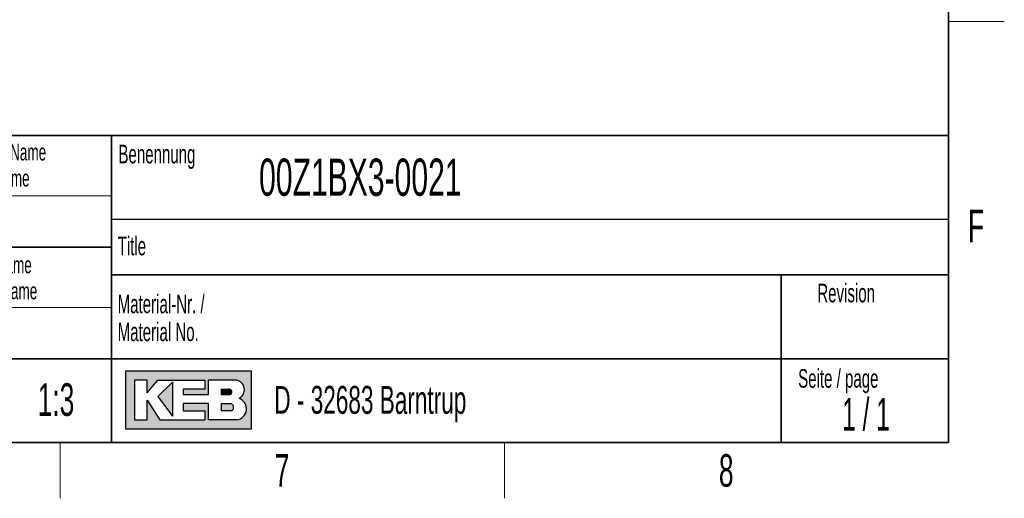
# Model space of a CAD drawing. Header units: millimetres. Extents: x 5 to 418, y 2 to 292.
# Tile 16 of 24: x 308 to 414, y 6 to 57. Entities that reach past the tile are written whole.
import ezdxf

# ---------------------------------------------------------------- set-up
doc = ezdxf.new("R2010")
doc.units = ezdxf.units.MM
doc.layers.add('SLD-0', color=7, linetype='Continuous')
doc.styles.add('SLDTEXTSTYLE0', font='TXT', dxfattribs={"width": 0.605})
doc.styles.add('SLDTEXTSTYLE1', font='TXT', dxfattribs={"width": 0.563})

# ---------------------------------------------------------------- blocks, each defined once
blk = doc.blocks.new('SW_NOTE_0_3')
at = {"layer": 'SLD-0', "color": 0, "char_height": 2, "attachment_point": 1, "style": 'SLDTEXTSTYLE0'}
for s, insert in [('Material-Nr. /', (0, 2.5781354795)), ('Material No.', (0, -0.4218645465))]:
    blk.add_mtext(s, dxfattribs=dict(at, insert=insert))
blk = doc.blocks.new('SW_NOTE_0_4')
at = {"layer": 'SLD-0', "color": 0, "char_height": 1.8, "attachment_point": 2, "style": 'SLDTEXTSTYLE0'}
for s, insert in [('Gezeichnet Name', (9.703125, 2.3203219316)), ('Drawn name', (9.6193750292, -0.4796779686))]:
    blk.add_mtext(s, dxfattribs=dict(at, insert=insert))
blk = doc.blocks.new('SW_NOTE_0_14')
at = {"layer": 'SLD-0', "color": 0, "char_height": 1.8, "attachment_point": 2, "style": 'SLDTEXTSTYLE0'}
for s, insert in [('Geprüft Name', (7.621875, 2.3203219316)), ('Approved name', (7.6459372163, -0.4796779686))]:
    blk.add_mtext(s, dxfattribs=dict(at, insert=insert))

msp = doc.modelspace()

# ---------------------------------------------------------------- hatches: boundary and pattern name
at = {"linetype": 'Continuous'}
h = msp.add_hatch(color=7, dxfattribs=at)
h.paths.add_polyline_path([(319.519086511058, 13.45626988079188), (333.083981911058, 13.45626988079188), (333.083981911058, 19.65736492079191), (319.519086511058, 19.65736492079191)], flags=0)
edge = h.paths.add_edge_path(flags=0)
edge.add_arc((331.3188604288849, 15.61738520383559), 1.20464082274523, -81.72003226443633, 70.1709600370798, ccw=False)
edge.add_line((331.4923410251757, 14.42530131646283), (331.480008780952, 14.42519098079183))
edge.add_line((331.480008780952, 14.42519098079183), (328.4331606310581, 14.42519098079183))
edge.add_line((328.4331606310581, 14.42519098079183), (328.4331606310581, 16.16924896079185))
edge.add_line((328.4331606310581, 16.16924896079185), (325.7201815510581, 16.16924896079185))
edge.add_line((325.7201815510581, 16.16924896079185), (325.7201815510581, 15.39411208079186))
edge.add_line((325.7201815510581, 15.39411208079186), (328.0455921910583, 15.39411208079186))
edge.add_line((328.0455921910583, 15.39411208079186), (328.0455921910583, 14.42519098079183))
edge.add_line((328.0455921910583, 14.42519098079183), (323.2009866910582, 14.42519098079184))
edge.add_line((323.2009866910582, 14.42519098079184), (321.8444971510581, 16.55681740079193))
edge.add_line((321.8444971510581, 16.55681740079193), (321.8444971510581, 14.42519098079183))
edge.add_line((321.8444971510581, 14.42519098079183), (320.4880076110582, 14.42519098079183))
edge.add_line((320.4880076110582, 14.42519098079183), (320.4880076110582, 18.68844382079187))
edge.add_line((320.4880076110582, 18.68844382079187), (321.8444971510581, 18.68844382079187))
edge.add_line((321.8444971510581, 18.68844382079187), (321.8444971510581, 17.33195428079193))
edge.add_line((321.8444971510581, 17.33195428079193), (323.0072024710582, 18.68844382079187))
edge.add_line((323.0072024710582, 18.68844382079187), (328.0455921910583, 18.68844382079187))
edge.add_line((328.0455921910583, 18.68844382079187), (328.0455921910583, 17.71952272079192))
edge.add_line((328.0455921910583, 17.71952272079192), (325.7201815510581, 17.71952272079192))
edge.add_line((325.7201815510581, 17.71952272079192), (325.7201815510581, 17.13817006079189))
edge.add_line((325.7201815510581, 17.13817006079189), (328.4331606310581, 17.13817006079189))
edge.add_line((328.4331606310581, 17.13817006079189), (328.4331606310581, 18.68844382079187))
edge.add_line((328.4331606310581, 18.68844382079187), (331.4242487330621, 18.68844382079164))
edge.add_line((331.4242487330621, 18.68844382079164), (331.4256482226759, 18.68844382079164))
edge.add_line((331.4256482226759, 18.68844382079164), (331.4259454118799, 18.68845828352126))
edge.add_arc((331.2860949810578, 17.67430640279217), 1.023749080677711, -64.45894120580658, 82.14849338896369, ccw=False)
msp.add_hatch(color=7, dxfattribs=at).paths.add_polyline_path([(324.5574762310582, 14.81275942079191), (324.557476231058, 18.49465960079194), (323.0072024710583, 16.94438584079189)], flags=0)
h = msp.add_hatch(color=7, dxfattribs=at)
edge = h.paths.add_edge_path(flags=0)
edge.add_line((329.7896501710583, 17.13817006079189), (330.6013652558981, 17.13817006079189))
edge.add_arc((330.6568434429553, 17.42884639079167), 0.2959232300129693, 259.1945394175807, 460.8054605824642)
edge.add_line((330.6013652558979, 17.71952272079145), (329.7896501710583, 17.71952272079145))
edge.add_line((329.7896501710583, 17.71952272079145), (329.7896501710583, 17.13817006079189))
h = msp.add_hatch(color=7, dxfattribs=at)
edge = h.paths.add_edge_path(flags=0)
edge.add_line((329.7896501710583, 15.39411208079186), (330.7588584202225, 15.39411208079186))
edge.add_arc((330.7588584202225, 15.78168052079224), 0.3875684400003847, 270.0000000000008, 450.0000000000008)
edge.add_line((330.7588584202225, 16.16924896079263), (330.7386620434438, 16.16924896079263))
edge.add_line((330.7386620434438, 16.16924896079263), (329.7896501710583, 16.16924896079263))
edge.add_line((329.7896501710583, 16.16924896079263), (329.7896501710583, 15.39411208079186))

# ---------------------------------------------------------------- linework, layer by layer
at = {"layer": 'SLD-0', "lineweight": 35}
for p, q in [((408, 12), (408, 282.5)), ((318, 45), (266.3304509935, 45)), ((318, 45), (318, 12)), ((318, 45), (318, 40.1053465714)), ((318, 45), (408, 45)), ((318, 45), (318, 12)), ((408, 45), (408, 12)), ((266.3304509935, 33), (318, 33)), ((408, 30), (318, 30)), ((390, 12), (390, 30)), ((266.3304509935, 21), (318, 21)), ((318, 21), (390, 21)), ((390, 21), (408, 21)), ((26, 12), (408, 12)), ((266.3304509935, 12), (318, 12)), ((408, 12), (318, 12))]:
    msp.add_line(p, q, dxfattribs=at)
at = {"layer": 'SLD-0', "lineweight": 18}
for p, q in [((408, 57.25), (414, 57.25)), ((266.3304509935, 38.5), (318, 38.5)), ((266.3304509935, 26.5), (318, 26.5)), ((312.5, 6), (312.5, 12)), ((360.25, 6), (360.25, 12))]:
    msp.add_line(p, q, dxfattribs=at)
at = {"layer": 'SLD-0'}
for p, q in [((318, 36), (408, 36)), ((331.4242487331, 18.6884438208), (331.4256482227, 18.6884438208)), ((331.4256482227, 18.6884438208), (331.4259454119, 18.6884582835)), ((331.480008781, 14.4251909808), (331.4923410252, 14.4253013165))]:
    msp.add_line(p, q, dxfattribs=at)
at = {"layer": 'SLD-0', "linetype": 'Continuous'}
for p, q in [((333.0839819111, 19.6573649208), (319.5190865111, 19.6573649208)), ((319.5190865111, 19.6573649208), (319.5190865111, 13.4562698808)), ((333.0839819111, 13.4562698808), (333.0839819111, 19.6573649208)), ((321.8444971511, 18.6884438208), (320.4880076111, 18.6884438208)), ((320.4880076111, 18.6884438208), (320.4880076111, 14.4251909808)), ((321.8444971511, 17.3319542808), (323.0072024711, 18.6884438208)), ((321.8444971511, 17.3319542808), (321.8444971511, 18.6884438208)), ((323.0072024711, 18.6884438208), (328.0455921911, 18.6884438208)), ((324.5574762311, 18.4946596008), (323.0072024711, 16.9443858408)), ((324.5574762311, 18.4946596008), (324.5574762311, 14.8127594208)), ((328.0455921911, 18.6884438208), (328.0455921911, 17.7195227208)), ((331.4242487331, 18.6884438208), (328.4331606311, 18.6884438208)), ((328.4331606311, 17.1381700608), (328.4331606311, 18.6884438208)), ((331.4242487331, 18.6884438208), (331.4256482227, 18.6884438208)), ((331.4256482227, 18.6884438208), (331.4259454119, 18.6884582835)), ((323.0072024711, 16.9443858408), (324.5574762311, 14.8127594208)), ((325.7201815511, 17.7195227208), (325.7201815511, 17.1381700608)), ((328.0455921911, 17.7195227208), (325.7201815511, 17.7195227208)), ((325.7201815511, 17.1381700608), (328.4331606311, 17.1381700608)), ((329.7896501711, 17.7195227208), (330.6013652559, 17.7195227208)), ((329.7896501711, 17.7195227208), (329.7896501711, 17.1381700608)), ((329.7896501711, 17.1381700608), (330.6013652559, 17.1381700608)), ((321.8444971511, 14.4251909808), (321.8444971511, 16.5568174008)), ((321.8444971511, 16.5568174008), (323.2009866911, 14.4251909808)), ((325.7201815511, 16.1692489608), (325.7201815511, 15.3941120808)), ((328.4331606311, 16.1692489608), (325.7201815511, 16.1692489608)), ((328.4331606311, 14.4251909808), (328.4331606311, 16.1692489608)), ((329.7896501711, 16.1692489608), (330.7588584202, 16.1692489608)), ((329.7896501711, 16.1692489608), (329.7896501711, 15.3941120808)), ((330.7386620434, 16.1692489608), (330.7588584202, 16.1692489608)), ((325.7201815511, 15.3941120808), (328.0455921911, 15.3941120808)), ((328.0455921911, 15.3941120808), (328.0455921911, 14.4251909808)), ((330.7588584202, 15.3941120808), (329.7896501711, 15.3941120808)), ((320.4880076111, 14.4251909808), (321.8444971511, 14.4251909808)), ((323.2009866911, 14.4251909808), (328.0455921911, 14.4251909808)), ((331.480008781, 14.4251909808), (328.4331606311, 14.4251909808)), ((331.480008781, 14.4251909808), (331.4923410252, 14.4253013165)), ((319.5190865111, 13.4562698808), (333.0839819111, 13.4562698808))]:
    msp.add_line(p, q, dxfattribs=at)
for centre, radius, start, end in [((331.2860949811, 17.6743064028), 1.023749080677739, 295.5410587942, 82.148493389), ((330.656843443, 17.4288463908), 0.2959232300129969, 259.1945394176, 100.8054605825), ((330.7588584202, 15.7816805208), 0.3875684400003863, 270, 90), ((331.3188604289, 15.6173852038), 1.204640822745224, 278.2799677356, 70.1709600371)]:
    msp.add_arc(centre, radius, start, end, dxfattribs=at)

# ---------------------------------------------------------------- block references
at = {"layer": 'SLD-0'}
for name, p in [('SW_NOTE_0_4', (295.4677184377, 41.7836206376)), ('SW_NOTE_0_14', (297.2543189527, 29.6648036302)), ('SW_NOTE_0_3', (318.6797653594, 25.3096913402))]:
    msp.add_blockref(name, p, dxfattribs=at)

# ---------------------------------------------------------------- texts
for s, insert, char_height, attachment_point, style in [('Benennung', (318.7636716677, 43.9908879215), 2, 1, 'SLDTEXTSTYLE0'), ('00Z1BX3-0021', (333.8826865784, 42.5045188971), 4, 1, 'SLDTEXTSTYLE0'), ('F', (410.9536166, 37.0010772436), 3.5, 2, 'SLDTEXTSTYLE0'), ('Title', (318.6797653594, 34.1107265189), 2, 1, 'SLDTEXTSTYLE0'), ('Revision', (393.8965220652, 29.0591225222), 2, 1, 'SLDTEXTSTYLE0'), ('Seite / page', (391.8390568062, 19.8830679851), 2, 1, 'SLDTEXTSTYLE0'), ('1:3', (312.0485231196, 18.3609001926), 3.5, 2, 'SLDTEXTSTYLE0'), ('D - 32683 Barntrup', (335.5202035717, 18.0786992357), 3, 1, 'SLDTEXTSTYLE0'), ('1 / 1', (399.1297679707, 16.7706515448), 3.5, 2, 'SLDTEXTSTYLE1'), ('7', (336.3527123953, 10.7429955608), 3.5, 2, 'SLDTEXTSTYLE0'), ('8', (384.1027123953, 10.7429955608), 3.5, 2, 'SLDTEXTSTYLE0')]:
    msp.add_mtext(s, dxfattribs=dict(at, insert=insert, char_height=char_height, attachment_point=attachment_point, style=style))

doc.saveas('drawing.dxf')
